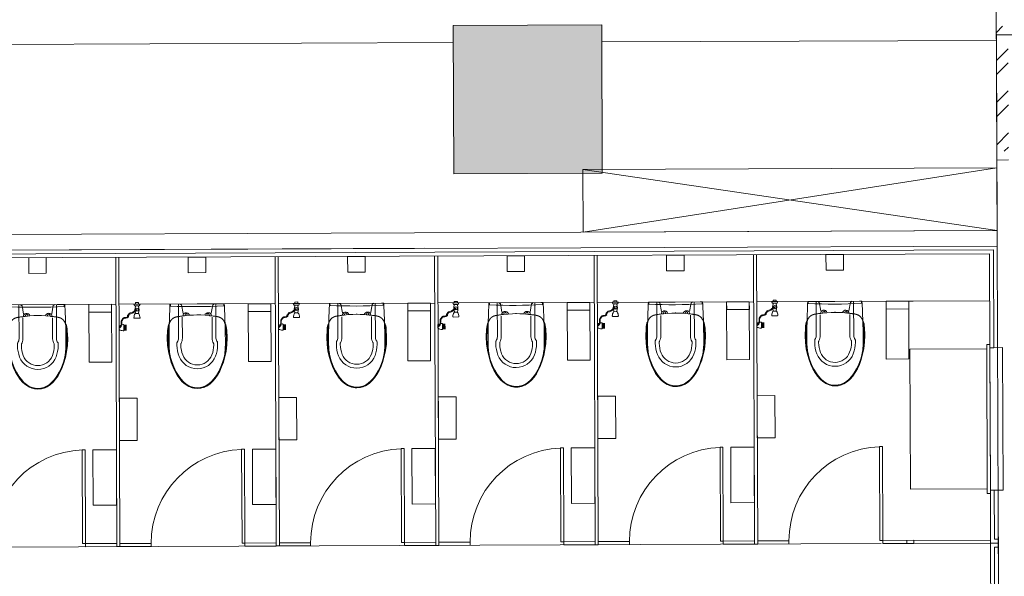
# Model space of a CAD drawing. Header units: millimetres. Extents: x 21148.2 to 21239.2, y 30135 to 30201.8.
# Tile 152 of 189: x 21209.5 to 21215.8, y 30171.6 to 30175.2. Entities that reach past the tile are written whole.
import ezdxf

# ---------------------------------------------------------------- set-up
doc = ezdxf.new("R2010")
doc.units = ezdxf.units.MM
for name, color, linetype, lineweight in [('AR-T1E-20-L1$0$BIAL - T1E - LT - 001 - AR - DWG - 0134 & 138$0$EAST COLUMN-PTB LEVEL 1$0$A-COL-PATT', 7, 'Continuous', 13), ('AR-T1E-20-L1$0$BIAL - T1E - LT - 001 - AR - DWG - 0134 & 138$0$EAST COLUMN-PTB LEVEL 1$0$A-COLS', 7, 'Continuous', 13), ('AR-T1E-20-L1$0$BIAL - T1E - LT - 001 - AR - DWG - 0134 & 138$0$EAST PTB LVL 1 - TOILETS$0$A-FITOUT', 7, 'Continuous', 13), ('AR-T1E-20-L1$0$BIAL - T1E - LT - 001 - AR - DWG - 0134 & 138$0$EAST PTB LVL 1 - TOILETS$0$A-SANITARY', 7, 'Continuous', 13), ('AR-T1E-20-L1$0$BIAL - T1E - LT - 001 - AR - DWG - 0134 & 138$0$EAST PTB LVL 1 - TOILETS$0$A_Wall Finish_Granite Tile', 7, 'Continuous', 13), ('AR-T1E-20-L1$0$BIAL - T1E - LT - 001 - AR - DWG - 0134 & 138$0$EAST PTB LVL 1 - TOILETS$0$BUILDING-PTB LEVEL 1$0$A-WALL', 7, 'Continuous', 13), ('AR-T1E-20-L1$0$BIAL - T1E - LT - 001 - AR - DWG - 0134 & 138$0$EAST PTB LVL 1 - TOILETS$0$BUILDING-PTB LEVEL 1$0$A-WALL-PATT', 7, 'Continuous', 13), ('AR-T1E-20-L1$0$BIAL - T1E - LT - 001 - AR - DWG - 0134 & 138$0$EAST PTB LVL 1 - TOILETS$0$TOILET-PTB LEVEL 0$0$A-SANITARY', 7, 'Continuous', 13), ('AR-T1E-20-L1$0$BIAL - T1E - LT - 001 - AR - DWG - 0134 & 138$0$EAST PTB LVL 1 - TOILETS$0$TOILET-PTB LEVEL 2$0$A-FLOR-PFIX', 7, 'Continuous', 13), ('AR-T1E-20-L1$0$BIAL - T1E - LT - 001 - AR - DWG - 0134 & 138$0$EAST PTB LVL 1-FLOOR CUT-OUTS$0$A-FLOR-CUTO', 7, 'Continuous', 13)]:
    doc.layers.add(name, color=color, linetype=linetype, lineweight=lineweight)

# ---------------------------------------------------------------- blocks, each defined once
blk = doc.blocks.new('AR-T1E-20-L1$0$BIAL - T1E - LT - 001 - AR - DWG - 0134 & 138$0$EAST PTB LVL 1 - TOILETS$0$IE0002W30$0$A-TOIL-HEALTH-FAUCET-W2-11')
for p, q in [((-133.3, 70.1), (-166.7, 70.1)), ((-165.3, 70.1), (-165.3, 52.8)), ((-139.4, 100.1), (-160.6, 100.1)), ((-160.1, 70.1), (-160.1, 52.8)), ((-155.4, 70.1), (-155.4, 52.8)), ((-150, 70.1), (-150, 52.8)), ((-144.6, 70.1), (-144.6, 52.8)), ((-139.9, 70.1), (-139.9, 52.8)), ((-134.7, 70.1), (-134.7, 52.8)), ((-90, 1.8), (-90, -31.6)), ((0, 5.1), (-10, 0.1)), ((-60, -4.3), (-60, -25.5)), ((-36.7, -15.8), (-33.4, -13.6)), ((0, -34.9), (-10, -29.9))]:
    blk.add_line(p, q)
for points in [[(-10, -29.9), (-10, 0.1)], [(0, 5.1), (0, -34.9)]]:
    blk.add_lwpolyline(points)
blk.add_lwpolyline([(10, -4.9), (10, -24.9), (0, -24.9), (0, -4.9)], close=True)
blk.add_circle((-35, -14.9), 10)
for centre, radius, start, end in [((-109.3, 68.9), 60.6, 149.50967, 175.68173), ((-166.7, 73.1), 3, 173.4338, 270), ((-160.6, 99.1), 1, 90, 149.50967), ((-139.4, 99.1), 1, 30.49033, 90), ((-190.7, 68.9), 60.6, 4.31827, 30.49033), ((-133.3, 73.1), 3, 270, 6.56618), ((-87, 1.8), 3, 83.43382, 180), ((-91.2, -55.6), 60.6, 59.50967, 85.68173), ((-87, -31.6), 3, 180, 276.5662), ((-91.2, 25.8), 60.6, 274.31827, 300.49033), ((-61, -4.3), 1, 0, 59.50967), ((-61, -25.5), 1, 300.49033, 0), ((-35, -56.5), 55.1, 63.00853, 116.99147), ((-35, 26.7), 55.1, 243.00853, 296.99147)]:
    blk.add_arc(centre, radius, start, end)
for points, knots in [([(-36.7, -15.8), (-39.1, -12.2), (-41.6, -8.5), (-45.3, -3), (-46.6, -1.1), (-49.2, 2.7), (-50.5, 4.5), (-52.8, 7.5), (-53.7, 8.6), (-56.5, 11.8), (-58.5, 13.8), (-62.6, 32.6), (-64.8, 34.5), (-68.7, 35.5), (-70.5, 36.5), (-77.1, 45.4), (-81.4, 32.4), (-84.9, 45.7), (-85.4, 47), (-86.9, 50.8), (-87.6, 53.5), (-88.3, 57.2), (-88.4, 58), (-88.6, 59.8), (-88.7, 60.6), (-89, 63.2), (-89.1, 64.8), (-89.7, 67.5), (-90, 68.6), (-90.7, 70), (-91, 70.4), (-91.5, 71.2), (-91.8, 71.5), (-92.3, 72), (-92.7, 72.3), (-94, 73.3), (-95.1, 74), (-96.9, 75), (-97.5, 75.3), (-98.6, 76), (-99.1, 76.3), (-100, 76.9), (-100.4, 77.3), (-101.7, 78.3), (-102.5, 78.9), (-104, 80), (-104.6, 80.5), (-105.8, 81.2), (-106.4, 81.5), (-107.3, 81.8), (-107.6, 81.9), (-108.3, 82.1), (-108.6, 82.2), (-109.7, 82.3), (-110.5, 82.4), (-112, 82.4), (-112.7, 82.4), (-114.1, 82.4), (-114.8, 82.4), (-116.9, 82.4), (-118.4, 82.4), (-122.7, 82.4), (-125.6, 82.5), (-131.1, 83), (-133.7, 83.4), (-138.5, 84.9), (-140.8, 85.9), (-143.6, 87.9), (-144.3, 88.4), (-145.6, 89.7), (-146.3, 90.4), (-148.1, 92.5), (-149.2, 94), (-151.2, 96.9), (-152, 98.2), (-152.8, 99.5)], [0, 0, 0, 0, 13.253278, 13.253278, 20.102768, 20.102768, 26.952258, 26.952258, 31.275522, 31.275522, 39.922051, 39.922051, 48.56858, 48.56858, 55.919149, 55.919149, 76.45363, 76.45363, 80.394607, 80.394607, 88.276561, 88.276561, 90.661643, 90.661643, 93.046725, 93.046725, 97.74387, 97.74387, 101.441795, 101.441795, 103.371426, 103.371426, 104.833713, 104.833713, 106.296001, 106.296001, 110.342799, 110.342799, 112.266577, 112.266577, 113.805949, 113.805949, 115.345321, 115.345321, 118.424064, 118.424064, 120.842804, 120.842804, 123.053187, 123.053187, 124.266702, 124.266702, 125.480216, 125.480216, 127.907246, 127.907246, 129.922134, 129.922134, 131.937022, 131.937022, 135.966798, 135.966798, 144.026351, 144.026351, 151.5411, 151.5411, 159.055849, 159.055849, 161.811381, 161.811381, 164.566913, 164.566913, 170.077978, 170.077978, 174.531259, 174.531259, 174.531259, 174.531259]), ([(-33.3, -13.6), (-35.8, -9.9), (-38.3, -6.2), (-42, -0.7), (-43.3, 1.2), (-45.9, 5), (-47.3, 6.8), (-49.6, 9.8), (-50.5, 11), (-53.4, 14.3), (-55.4, 31.3), (-59.7, 35.3), (-61.9, 37.2), (-65.8, 38.9), (-68.9, 42.5), (-73.9, 49.1), (-78, 40.3), (-81.4, 47.6), (-81.9, 48.9), (-83.4, 52.7), (-84.1, 55.4), (-84.7, 59), (-84.8, 59.8), (-85, 61.4), (-85.1, 62.2), (-85.3, 64.6), (-85.5, 66.2), (-86.1, 69.1), (-86.5, 70.3), (-87.3, 72), (-87.6, 72.6), (-88.2, 73.5), (-88.5, 73.9), (-89.3, 74.6), (-89.6, 74.9), (-91.1, 76), (-92.3, 76.7), (-94.1, 77.8), (-94.7, 78.1), (-95.7, 78.7), (-96, 78.9), (-96.8, 79.4), (-97.1, 79.7), (-98.2, 80.5), (-98.9, 81), (-100.6, 82.4), (-101.6, 83.1), (-103.1, 84.1), (-103.7, 84.4), (-104.7, 84.8), (-105.2, 84.9), (-106.2, 85.2), (-106.7, 85.3), (-108.3, 85.5), (-109.5, 85.6), (-111.4, 85.6), (-112.2, 85.6), (-113.8, 85.5), (-114.6, 85.5), (-116.9, 85.5), (-118.5, 85.5), (-123.3, 85.6), (-126.4, 85.7), (-132.3, 86.6), (-135.1, 87.4), (-138.5, 89.1), (-139.4, 89.7), (-141.2, 91), (-142.1, 91.8), (-143.7, 93.5), (-144.5, 94.4), (-146.4, 96.9), (-147.5, 98.5), (-148.6, 100.1)], [0, 0, 0, 0, 13.296723, 13.296723, 20.118928, 20.118928, 26.941133, 26.941133, 31.291394, 31.291394, 39.991916, 39.991916, 48.692438, 48.692438, 55.987721, 55.987721, 76.394567, 76.394567, 80.483822, 80.483822, 88.662334, 88.662334, 90.915723, 90.915723, 93.169112, 93.169112, 97.675889, 97.675889, 101.424277, 101.424277, 103.222135, 103.222135, 104.685757, 104.685757, 106.149378, 106.149378, 110.129927, 110.129927, 112.078238, 112.078238, 113.393398, 113.393398, 114.708559, 114.708559, 117.33888, 117.33888, 120.959531, 120.959531, 122.701695, 122.701695, 124.138633, 124.138633, 125.575571, 125.575571, 128.818647, 128.818647, 131.066084, 131.066084, 133.313522, 133.313522, 137.808396, 137.808396, 146.798145, 146.798145, 155.787895, 155.787895, 159.458253, 159.458253, 163.244378, 163.244378, 167.030502, 167.030502, 172.657641, 172.657641, 172.657641, 172.657641])]:
    blk.add_open_spline(points, degree=3, knots=knots)
blk = doc.blocks.new('AR-T1E-20-L1$0$BIAL - T1E - LT - 001 - AR - DWG - 0134 & 138$0$EAST PTB LVL 1 - TOILETS$0$Shelf')
at = {"layer": 'AR-T1E-20-L1$0$BIAL - T1E - LT - 001 - AR - DWG - 0134 & 138$0$EAST PTB LVL 1 - TOILETS$0$A-SANITARY'}
for points in [[(0, -72.5), (0, 72.5), (50, 72.5), (50, -72.5), (0, -72.5)], [(0, 72.5), (370, 72.5), (370, -72.5), (0, -72.5)]]:
    blk.add_lwpolyline(points, dxfattribs=at)
blk = doc.blocks.new('AR-T1E-20-L1$0$BIAL - T1E - LT - 001 - AR - DWG - 0134 & 138$0$EAST PTB LVL 1 - TOILETS$0$WC TOTO Plan')
at = {"layer": 'AR-T1E-20-L1$0$BIAL - T1E - LT - 001 - AR - DWG - 0134 & 138$0$EAST PTB LVL 1 - TOILETS$0$A-SANITARY'}
for p, q in [((156.3, 187.8), (168.2, 189.1)), ((168.5, 189.1), (217, 191.5)), ((217, 191.5), (261.8, 189.5)), ((261.8, 189.5), (302.4, 184.2)), ((0, 170), (0, 173.5)), ((13, 170), (0, 170)), ((0, 158.6), (0, 170)), ((0, -170), (0, 170)), ((80.8, 125.4), (81, 126.4)), ((81, 126.4), (81.2, 127.4)), ((81.2, 127.4), (81.3, 128)), ((81.3, 128), (81.4, 128.5)), ((81.4, 128.5), (81.5, 129.1)), ((81.5, 129.1), (81.6, 129.6)), ((81.6, 129.6), (81.7, 130.2)), ((81.7, 130.2), (81.9, 130.8)), ((81.9, 130.8), (82, 131.5)), ((82, 131.5), (82.1, 132.1)), ((82.1, 132.1), (82.3, 132.8)), ((82.3, 132.8), (82.5, 133.4)), ((82.5, 133.4), (82.6, 134.1)), ((82.6, 134.1), (82.8, 134.8)), ((82.8, 134.8), (83, 135.5)), ((83, 135.5), (83.2, 136.2)), ((83.2, 136.2), (83.4, 136.9)), ((83.4, 136.9), (83.6, 137.7)), ((83.6, 137.7), (83.9, 138.4)), ((83.9, 138.4), (84.1, 139.2)), ((84.1, 139.2), (84.4, 140)), ((84.4, 140), (84.6, 140.7)), ((84.6, 140.7), (84.9, 141.5)), ((84.9, 141.5), (85.2, 142.3)), ((85.2, 142.3), (85.5, 143.2)), ((85.5, 143.2), (85.9, 144)), ((85.9, 144), (86.2, 144.8)), ((86.2, 144.8), (86.6, 145.7)), ((86.6, 145.7), (87, 146.6)), ((87, 146.6), (87.4, 147.5)), ((87.4, 147.5), (87.9, 148.3)), ((87.9, 148.3), (88.3, 149.3)), ((88.3, 149.3), (88.8, 150.2)), ((88.8, 150.2), (89.3, 151.1)), ((89.3, 151.1), (89.9, 152)), ((89.9, 152), (90.5, 153)), ((90.5, 153), (91.1, 153.9)), ((91.1, 153.9), (91.7, 154.8)), ((91.7, 154.8), (92.4, 155.8)), ((92.4, 155.8), (93, 156.7)), ((93, 156.7), (93.8, 157.6)), ((93.8, 157.6), (94.5, 158.6)), ((94.5, 158.6), (95.3, 159.5)), ((95.3, 159.5), (96.1, 160.4)), ((96.1, 160.4), (97, 161.3)), ((97, 161.3), (97.8, 162.2)), ((97.8, 162.2), (98.7, 163.1)), ((98.7, 163.1), (99.7, 164)), ((99.7, 164), (100.6, 164.8)), ((100.6, 164.8), (101.7, 165.7)), ((101.7, 165.7), (102.7, 166.5)), ((102.7, 166.5), (103.8, 167.3)), ((103.8, 167.3), (104.9, 168.1)), ((104.9, 168.1), (106.1, 168.9)), ((106.1, 168.9), (107.4, 169.7)), ((107.4, 169.7), (108.7, 170.5)), ((108.7, 170.5), (110.1, 171.3)), ((110.1, 171.3), (111.6, 172.1)), ((111.6, 172.1), (112.4, 172.6)), ((112.4, 172.6), (124.7, 177.8)), ((121, 176.2), (123.5, 178.3)), ((123.5, 178.3), (133.2, 183.2)), ((124.7, 177.8), (139.6, 181.3)), ((133.2, 183.2), (144.3, 186.1)), ((139.6, 181.3), (155.6, 183.3)), ((144.3, 186.1), (156.3, 187.8)), ((155.6, 183.3), (172.7, 184.8)), ((172.7, 184.8), (190.9, 185.9)), ((190.9, 185.9), (210.5, 186.6)), ((210.5, 186.6), (231.6, 186.6)), ((231.6, 186.6), (254.3, 185.7)), ((247.5, 130), (263.1, 130)), ((254.3, 185.7), (279.1, 183.4)), ((279.1, 183.4), (306, 179.5)), ((302.4, 184.2), (339.2, 176.3)), ((306, 179.5), (335.4, 173.2)), ((335.4, 173.2), (368.2, 163.7)), ((339.2, 176.3), (372.7, 166.5)), ((368.2, 163.7), (401.9, 151.2)), ((372.7, 166.5), (403.2, 155.3)), ((401.9, 151.2), (432, 136.9)), ((403.2, 155.3), (430.8, 142.8)), ((430.8, 142.8), (455.6, 128.8)), ((432, 136.9), (457.2, 121.9)), ((455.6, 128.8), (477.7, 113.3)), ((0, 120), (218.6, 120)), ((0, 110), (5, 103)), ((5, 103), (5, 100)), ((5, 100), (60, 90)), ((72.2, 51.1), (75, 80)), ((75, 80), (75.2, 81.5)), ((75.2, 81.7), (75.3, 82.8)), ((75.3, 82.8), (75.4, 83.9)), ((75.4, 83.9), (75.5, 84.4)), ((75.5, 84.8), (76, 89.1)), ((76, 89.1), (76.8, 95.9)), ((76.8, 95.9), (77.5, 101.5)), ((77.5, 101.5), (78, 105.6)), ((78, 105.6), (78.7, 110.5)), ((78.7, 110.5), (79.1, 113.5)), ((79.1, 113.5), (79.7, 117.9)), ((79.7, 117.7), (80, 120)), ((80, 120), (80.2, 121.4)), ((80.2, 121.4), (80.4, 122.7)), ((80.4, 122.7), (80.5, 123.5)), ((80.5, 123.5), (80.7, 124.4)), ((80.7, 124.4), (80.8, 125.4)), ((85, 95), (218.6, 95)), ((255.4, 105), (263.1, 105)), ((457.2, 121.9), (478.7, 106.1)), ((477.7, 113.3), (496.8, 96.5)), ((478.7, 106.1), (496.9, 89.7)), ((496.8, 96.5), (512.9, 78.6)), ((496.9, 89.7), (511.6, 72.8)), ((511.6, 72.8), (522.6, 55.4)), ((512.9, 78.6), (525.6, 59.5)), ((69, 3), (69, -3)), ((70.1, 0), (70.6, 23.8)), ((70.1, 0), (70.6, -23.8)), ((70.6, 23.8), (72.2, 51.1)), ((522.6, 55.4), (530.3, 37.4)), ((525.6, 59.5), (534.4, 39.4)), ((530.3, 37.4), (534.7, 18.7)), ((534.4, 39.4), (539.1, 19)), ((534.7, 18.7), (536.1, 0)), ((534.7, -18.7), (536.1, 0)), ((539.1, 19), (540.4, 0)), ((539.1, -19), (540.4, 0)), ((70.6, -23.8), (72.2, -51.1)), ((72.2, -51.1), (75, -80)), ((511.6, -72.8), (522.6, -55.4)), ((512.9, -78.6), (525.6, -59.5)), ((522.6, -55.4), (530.3, -37.4)), ((525.6, -59.5), (534.4, -39.4)), ((530.3, -37.4), (534.7, -18.7)), ((534.4, -39.4), (539.1, -19)), ((0, -110), (5, -103)), ((0, -120), (218.6, -120)), ((5, -100), (60, -90)), ((5, -103), (5, -100)), ((75, -80), (75.2, -81.5)), ((75.2, -81.7), (75.3, -82.8)), ((75.3, -82.8), (75.4, -83.9)), ((75.4, -83.9), (75.5, -84.4)), ((75.5, -84.8), (76, -89.1)), ((76, -89.1), (76.8, -95.9)), ((76.8, -95.9), (77.5, -101.5)), ((77.5, -101.5), (78, -105.6)), ((78, -105.6), (78.7, -110.5)), ((78.7, -110.5), (79.1, -113.5)), ((79.1, -113.5), (79.7, -117.9)), ((79.7, -117.7), (80, -120)), ((80, -120), (80.2, -121.4)), ((80.2, -121.4), (80.4, -122.7)), ((80.4, -122.7), (80.5, -123.5)), ((80.5, -123.5), (80.7, -124.4)), ((80.7, -124.4), (80.8, -125.4)), ((80.8, -125.4), (81, -126.4)), ((85, -95), (218.6, -95)), ((255.4, -105), (263.1, -105)), ((432, -136.9), (457.2, -121.9)), ((455.6, -128.8), (477.7, -113.3)), ((457.2, -121.9), (478.7, -106.1)), ((477.7, -113.3), (496.8, -96.5)), ((478.7, -106.1), (496.9, -89.7)), ((496.8, -96.5), (512.9, -78.6)), ((496.9, -89.7), (511.6, -72.8)), ((13, -170), (0, -170)), ((0, -170), (0, -173.5)), ((81, -126.4), (81.2, -127.4)), ((81.2, -127.4), (81.3, -128)), ((81.3, -128), (81.4, -128.5)), ((81.4, -128.5), (81.5, -129.1)), ((81.5, -129.1), (81.6, -129.6)), ((81.6, -129.6), (81.7, -130.2)), ((81.7, -130.2), (81.9, -130.8)), ((81.9, -130.8), (82, -131.5)), ((82, -131.5), (82.1, -132.1)), ((82.1, -132.1), (82.3, -132.8)), ((82.3, -132.8), (82.5, -133.4)), ((82.5, -133.4), (82.6, -134.1)), ((82.6, -134.1), (82.8, -134.8)), ((82.8, -134.8), (83, -135.5)), ((83, -135.5), (83.2, -136.2)), ((83.2, -136.2), (83.4, -136.9)), ((83.4, -136.9), (83.6, -137.7)), ((83.6, -137.7), (83.9, -138.4)), ((83.9, -138.4), (84.1, -139.2)), ((84.1, -139.2), (84.4, -140)), ((84.4, -140), (84.6, -140.7)), ((84.6, -140.7), (84.9, -141.5)), ((84.9, -141.5), (85.2, -142.3)), ((85.2, -142.3), (85.5, -143.2)), ((85.5, -143.2), (85.9, -144)), ((85.9, -144), (86.2, -144.8)), ((86.2, -144.8), (86.6, -145.7)), ((86.6, -145.7), (87, -146.6)), ((87, -146.6), (87.4, -147.5)), ((87.4, -147.5), (87.9, -148.3)), ((87.9, -148.3), (88.3, -149.3)), ((88.3, -149.3), (88.8, -150.2)), ((88.8, -150.2), (89.3, -151.1)), ((89.3, -151.1), (89.9, -152)), ((89.9, -152), (90.5, -153)), ((90.5, -153), (91.1, -153.9)), ((91.1, -153.9), (91.7, -154.8)), ((91.7, -154.8), (92.4, -155.8)), ((92.4, -155.8), (93, -156.7)), ((93, -156.7), (93.8, -157.6)), ((93.8, -157.6), (94.5, -158.6)), ((94.5, -158.6), (95.3, -159.5)), ((95.3, -159.5), (96.1, -160.4)), ((96.1, -160.4), (97, -161.3)), ((97, -161.3), (97.8, -162.2)), ((97.8, -162.2), (98.7, -163.1)), ((98.7, -163.1), (99.7, -164)), ((99.7, -164), (100.6, -164.8)), ((100.6, -164.8), (101.7, -165.7)), ((101.7, -165.7), (102.7, -166.5)), ((102.7, -166.5), (103.8, -167.3)), ((103.8, -167.3), (104.9, -168.1)), ((104.9, -168.1), (106.1, -168.9)), ((106.1, -168.9), (107.4, -169.7)), ((107.4, -169.7), (108.7, -170.5)), ((108.7, -170.5), (110.1, -171.3)), ((110.1, -171.3), (111.6, -172.1)), ((111.6, -172.1), (112.4, -172.6)), ((112.4, -172.6), (124.7, -177.8)), ((121, -176.2), (123.5, -178.3)), ((123.5, -178.3), (133.2, -183.2)), ((124.7, -177.8), (139.6, -181.3)), ((133.2, -183.2), (144.3, -186.1)), ((139.6, -181.3), (155.6, -183.3)), ((144.3, -186.1), (156.3, -187.8)), ((155.6, -183.3), (172.7, -184.8)), ((156.3, -187.8), (168.2, -189.1)), ((172.7, -184.8), (190.9, -185.9)), ((190.9, -185.9), (210.5, -186.6)), ((210.5, -186.6), (231.6, -186.6)), ((231.6, -186.6), (254.3, -185.7)), ((247.5, -130), (263.1, -130)), ((254.3, -185.7), (279.1, -183.4)), ((261.8, -189.5), (302.4, -184.2)), ((279.1, -183.4), (306, -179.5)), ((302.4, -184.2), (339.2, -176.3)), ((306, -179.5), (335.4, -173.2)), ((335.4, -173.2), (368.2, -163.7)), ((339.2, -176.3), (372.7, -166.5)), ((368.2, -163.7), (401.9, -151.2)), ((372.7, -166.5), (403.2, -155.3)), ((401.9, -151.2), (432, -136.9)), ((403.2, -155.3), (430.8, -142.8)), ((430.8, -142.8), (455.6, -128.8)), ((168.5, -189.1), (217, -191.5)), ((217, -191.5), (261.8, -189.5))]:
    blk.add_line(p, q, dxfattribs=at)
for points in [[(124.4, 178.3), (83, 177.2), (41.5, 175.6), (0, 173.5)], [(13, -170), (18.6, -56.7), (18.6, 56.7), (13, 170)], [(252.8, 180), (210, 180), (167.2, 179.4), (124.4, 178.3)], [(218.5, 120), (227.5, 120), (236.2, 123), (243.2, 128.5)], [(247.9, 130), (246.1, 130), (244.4, 129.4), (243, 128.3)], [(342.5, 171.9), (312.9, 177.3), (282.9, 180), (252.8, 180)], [(334.9, 116.7), (312, 125.5), (287.6, 130), (263.1, 130)], [(507.5, 82.2), (463.5, 129), (405.7, 160.4), (342.5, 171.9)], [(76.3, 91.8), (64.9, 91.1), (56, 81.7), (56, 70.2)], [(56, 70.2), (56, 60.4), (62.6, 51.8), (72.1, 49.3)], [(218.5, 95), (230.1, 95), (241.4, 98.1), (251.4, 103.9)], [(255.4, 105), (254, 105), (252.6, 104.6), (251.4, 103.9)], [(325.9, 93.3), (305.8, 101), (284.6, 105), (263.1, 105)], [(390, 0), (390, 41.4), (364.5, 78.5), (325.9, 93.3)], [(415, 0), (415, 51.7), (383.1, 98.1), (334.9, 116.7)], [(540, 0), (540, 30.5), (528.4, 59.9), (507.5, 82.2)], [(325.9, -93.3), (364.5, -78.5), (390, -41.4), (390, 0)], [(334.9, -116.7), (383.1, -98.1), (415, -51.7), (415, 0)], [(507.5, -82.2), (528.4, -59.9), (540, -30.5), (540, 0)], [(251.4, -103.9), (241.4, -98.1), (230.1, -95), (218.5, -95)], [(243.2, -128.5), (236.2, -123), (227.5, -120), (218.5, -120)], [(251.4, -103.9), (252.6, -104.6), (254, -105), (255.4, -105)], [(263.1, -105), (284.6, -105), (305.8, -101), (325.9, -93.3)], [(263.1, -130), (287.6, -130), (312, -125.5), (334.9, -116.7)], [(342.5, -171.9), (405.7, -160.4), (463.5, -129), (507.5, -82.2)], [(0, -173.5), (41.5, -175.6), (83, -177.2), (124.4, -178.3)], [(124.4, -178.3), (167.2, -179.4), (210, -180), (252.8, -180)], [(243, -128.3), (244.4, -129.4), (246.1, -130), (247.9, -130)], [(253, -180), (283, -180), (313, -177.3), (342.5, -171.9)]]:
    blk.add_open_spline(points, degree=3, dxfattribs=at)
for points in [[(74.6, 74.9), (72, 78), (67.4, 78.4), (64.3, 75.8), (62.7, 74.4), (61.7, 72.4), (61.7, 70.2)], [(61.7, 70.2), (61.7, 66.2), (65, 63), (69, 63), (70.7, 63), (72.3, 63.5), (73.5, 64.6)], [(72.1, -49.3), (60.6, -52.3), (53.7, -64.1), (56.6, -75.6), (59, -84.7), (66.9, -91.3), (76.3, -91.8)], [(73.5, -64.6), (70.4, -62), (65.8, -62.6), (63.3, -65.7), (62.3, -67), (61.7, -68.6), (61.7, -70.2)], [(61.7, -70.2), (61.7, -74.3), (65, -77.5), (69, -77.5), (71.1, -77.5), (73.2, -76.6), (74.6, -74.9)]]:
    blk.add_open_spline(points, degree=3, knots=[0, 0, 0, 0, 1, 1, 1, 2, 2, 2, 2], dxfattribs=at)
blk = doc.blocks.new('AR-T1E-20-L1$0$BIAL - T1E - LT - 001 - AR - DWG - 0134 & 138$0$EAST PTB LVL 1 - TOILETS$0$WC Men Plan')
at = {"layer": 'AR-T1E-20-L1$0$BIAL - T1E - LT - 001 - AR - DWG - 0134 & 138$0$EAST PTB LVL 1 - TOILETS$0$A-SANITARY'}
for p, q in [((1641.4, 42.8), (1660, 42.8)), ((1641.4, -557.2), (1641.4, 42.8)), ((1660, -557.2), (1660, 42.8)), ((2241.4, 43.5), (2241.4, 62.8)), ((1660, -557.2), (1641.4, -557.2)), ((1441.4, -1487.2), (2441.4, -1487.2))]:
    blk.add_line(p, q, dxfattribs=at)
for points in [[(1641.4, 62.8), (1441.4, 62.8), (1441.4, 42.8), (1641.4, 42.8)], [(2241.4, 62.8), (2441.4, 62.8), (2441.4, 42.8), (2241.4, 42.8)], [(1441.4, -557.2), (1591.4, -557.2), (1591.4, -202.2), (1441.4, -202.2)]]:
    blk.add_lwpolyline(points, close=True, dxfattribs=at)
for points in [[(2441.4, -616.2), (2327.4, -616.2), (2327.4, -886.2), (2441.4, -886.2), (2441.4, -616.2)], [(1997.3, -1687.3), (1885.3, -1687.3), (1885.3, -1787.3), (1997.3, -1787.3), (1997.3, -1687.3)]]:
    blk.add_lwpolyline(points, dxfattribs=at)
blk.add_arc((1641.4, 43.5), 600, 271.77372, 0, dxfattribs=at)
for name, p, rotation in [('AR-T1E-20-L1$0$BIAL - T1E - LT - 001 - AR - DWG - 0134 & 138$0$EAST PTB LVL 1 - TOILETS$0$WC TOTO Plan', (1941.4, -1487.2), 90), ('AR-T1E-20-L1$0$BIAL - T1E - LT - 001 - AR - DWG - 0134 & 138$0$EAST PTB LVL 1 - TOILETS$0$Shelf', (1541.4, -1487.2), 90), ('AR-T1E-20-L1$0$BIAL - T1E - LT - 001 - AR - DWG - 0134 & 138$0$EAST PTB LVL 1 - TOILETS$0$IE0002W30$0$A-TOIL-HEALTH-FAUCET-W2-11', (2341.4, -1487.2), 270.0000136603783)]:
    blk.add_blockref(name, p, dxfattribs=dict(at, rotation=rotation))
blk = doc.blocks.new('AR-T1E-20-L1$0$BIAL - T1E - LT - 001 - AR - DWG - 0134 & 138$0$EAST PTB LVL 1 - TOILETS$0$TOILET-PTB LEVEL 0$0$A$C13C759FC')
blk.add_lwpolyline([(-455.7, -82), (455.7, -82), (455.7, 0), (-455.7, 0)], close=True)
for points in [[(-476.5, -102), (-476.5, -82), (476.5, -82), (476.5, -102), (-476.5, -102), (-476.5, -82)], [(-447.5, -102), (-447.5, -593), (447.5, -593), (447.5, -102)]]:
    blk.add_lwpolyline(points)

msp = doc.modelspace()

# ---------------------------------------------------------------- hatches: boundary and pattern name
at = {"true_color": 0xfeeab9}
h = msp.add_hatch(dxfattribs=at)
h.set_pattern_fill('ANSI32', color=254, scale=0.023, angle=90)
h.set_pattern_definition([(135, (21151.4033, 30177.6676), (-0.1549094, -0.1549094), []), (135, (21151.4033, 30177.77087), (-0.1549094, -0.1549094), [])])
h.paths.add_polyline_path([(21201.0167, 30182.0175), (21213.6718, 30182.0273), (21213.6718, 30185.1692), (21211.7485, 30185.1692), (21211.7485, 30187.8235), (21177.9903, 30187.5155, 0.591749), (21171.9682, 30178.3901), (21184.14, 30178.4397), (21184.3256, 30178.4294), (21184.3393, 30175.035), (21197.9245, 30175.0886), (21197.9145, 30177.5886), (21201.0345, 30177.6011)])
at = {"layer": 'AR-T1E-20-L1$0$BIAL - T1E - LT - 001 - AR - DWG - 0134 & 138$0$EAST COLUMN-PTB LEVEL 1$0$A-COL-PATT'}
msp.add_hatch(color=256, dxfattribs=at).paths.add_polyline_path([(21212.3261, 30174.1985), (21213.2761, 30174.2023), (21213.2723, 30175.1523), (21212.3223, 30175.1484), (21212.3259, 30174.2419)], flags=0)
at = {"layer": 'AR-T1E-20-L1$0$BIAL - T1E - LT - 001 - AR - DWG - 0134 & 138$0$EAST PTB LVL 1 - TOILETS$0$BUILDING-PTB LEVEL 1$0$A-WALL-PATT'}
h = msp.add_hatch(dxfattribs=at)
h.set_pattern_fill('ANSI32', color=256, scale=0.02, angle=0.22991, style=0)
h.set_pattern_definition([(45.229905, (20923.60684, 30209.57095), (-0.13524327, 0.13416225), []), (45.229905, (20923.69665, 30209.5713), (-0.13524327, 0.13416225), [])])
h.paths.add_polyline_path([(21215.8723, 30175.1434), (21215.7973, 30175.1431), (21215.8006, 30174.3431), (21215.8755, 30174.3434)])

# ---------------------------------------------------------------- linework, layer by layer
at = {"layer": 'AR-T1E-20-L1$0$BIAL - T1E - LT - 001 - AR - DWG - 0134 & 138$0$EAST COLUMN-PTB LEVEL 1$0$A-COLS'}
for p, q in [((21213.2723, 30175.1523), (21212.3223, 30175.1484)), ((21212.3223, 30175.1484), (21212.3261, 30174.1985)), ((21213.2761, 30174.2023), (21213.2723, 30175.1523)), ((21212.3261, 30174.1985), (21213.2761, 30174.2023))]:
    msp.add_line(p, q, dxfattribs=at)
at = {"layer": 'AR-T1E-20-L1$0$BIAL - T1E - LT - 001 - AR - DWG - 0134 & 138$0$EAST PTB LVL 1 - TOILETS$0$A-FITOUT'}
for points in [[(21210.1625, 30173.6648), (21210.1699, 30171.8148), (21210.1899, 30171.8149), (21210.1825, 30173.6649)], [(21211.1827, 30173.6689), (21211.1902, 30171.8189), (21211.2102, 30171.819), (21211.2027, 30173.669)], [(21212.203, 30173.673), (21212.2104, 30171.823), (21212.2304, 30171.8231), (21212.223, 30173.673)], [(21213.223, 30173.6771), (21213.2304, 30171.8271), (21213.2504, 30171.8271), (21213.243, 30173.6771)], [(21214.263, 30173.6812), (21214.2704, 30171.8312), (21214.2504, 30171.8312), (21214.243, 30173.6812)]]:
    msp.add_lwpolyline(points, dxfattribs=at)
at = {"layer": 'AR-T1E-20-L1$0$BIAL - T1E - LT - 001 - AR - DWG - 0134 & 138$0$EAST PTB LVL 1 - TOILETS$0$A-SANITARY'}
for p, q in [((21215.8758, 30174.2877), (21215.8008, 30174.2874)), ((21215.2642, 30173.3852), (21214.2642, 30173.3812)), ((21215.0493, 30172.4544), (21215.0679, 30172.4544)), ((21215.0493, 30172.4544), (21215.0517, 30171.8544)), ((21215.0679, 30172.4544), (21215.0703, 30171.8544)), ((21207.4604, 30171.8039), (21215.0604, 30171.8344)), ((21214.4703, 30171.8513), (21214.4704, 30171.832)), ((21215.0703, 30171.8544), (21215.0517, 30171.8544))]:
    msp.add_line(p, q, dxfattribs=at)
for points in [[(21214.7075, 30173.583), (21214.8195, 30173.5835), (21214.8191, 30173.6835), (21214.7071, 30173.683), (21214.7075, 30173.583)], [(21214.2677, 30172.5102), (21214.3817, 30172.5107), (21214.3806, 30172.7807), (21214.2666, 30172.7802), (21214.2677, 30172.5102)]]:
    msp.add_lwpolyline(points, dxfattribs=at)
for points in [[(21214.4704, 30171.832), (21214.2704, 30171.8312), (21214.2703, 30171.8512), (21214.4703, 30171.852)], [(21215.0704, 30171.8344), (21215.2704, 30171.8353), (21215.2703, 30171.8553), (21215.0703, 30171.8544)]]:
    msp.add_lwpolyline(points, close=True, dxfattribs=at)
msp.add_arc((21215.0703, 30171.8537), 0.6, 92.00363, 180.22991, dxfattribs=at)
at = {"layer": 'AR-T1E-20-L1$0$BIAL - T1E - LT - 001 - AR - DWG - 0134 & 138$0$EAST PTB LVL 1 - TOILETS$0$A_Wall Finish_Granite Tile'}
msp.add_line((21215.7606, 30171.8372), (21215.8106, 30171.8374), dxfattribs=at)
msp.add_line((21215.7606, 30171.8372), (21215.8106, 30171.8374), dxfattribs=at)
for points in [[(21215.7806, 30173.0873), (21215.7781, 30173.7123), (21207.0966, 30173.6775), (21207.1048, 30171.6475), (21206.9048, 30171.6467), (21206.9047, 30171.6767)], [(21215.7532, 30173.6872), (21207.1217, 30173.6526), (21207.1299, 30171.6276), (21206.8799, 30171.6266)], [(21215.7556, 30173.0872), (21215.7532, 30173.6872)], [(21215.7556, 30173.0872), (21215.7806, 30173.0873)], [(21215.7606, 30171.8372), (21215.7592, 30172.1758)], [(21215.8105, 30171.8624), (21215.7855, 30171.8623), (21215.7842, 30172.1759)], [(21215.7606, 30171.8372), (21215.7708, 30169.2872), (21215.8208, 30169.2874)], [(21215.8107, 30171.8124), (21215.7857, 30171.8123), (21215.7922, 30170.1873)]]:
    msp.add_lwpolyline(points, dxfattribs=at)
at = {"layer": 'AR-T1E-20-L1$0$BIAL - T1E - LT - 001 - AR - DWG - 0134 & 138$0$EAST PTB LVL 1 - TOILETS$0$BUILDING-PTB LEVEL 1$0$A-WALL'}
for p, q in [((21215.7841, 30178.4529), (21215.803, 30173.7374)), ((21215.7984, 30174.8681), (21215.7894, 30177.1179)), ((21215.9976, 30175.0882), (21215.7976, 30175.0874)), ((21215.8006, 30174.3431), (21215.7976, 30175.0874)), ((21212.3227, 30175.0385), (21206.8663, 30175.0166)), ((21215.7977, 30175.0524), (21213.2727, 30175.0423)), ((21215.8001, 30174.4624), (21215.8026, 30173.8374)), ((21207.0711, 30173.8024), (21215.8026, 30173.8374)), ((21207.0715, 30173.7024), (21215.803, 30173.7374)), ((21212.137, 30173.7227), (21207.0915, 30173.7025)), ((21215.8305, 30166.8875), (21215.803, 30173.7374)), ((21215.8098, 30172.0374), (21215.8111, 30171.7219))]:
    msp.add_line(p, q, dxfattribs=at)
at = {"layer": 'AR-T1E-20-L1$0$BIAL - T1E - LT - 001 - AR - DWG - 0134 & 138$0$EAST PTB LVL 1 - TOILETS$0$TOILET-PTB LEVEL 2$0$A-FLOR-PFIX'}
msp.add_line((21215.2187, 30173.3851), (21215.7544, 30173.3872), dxfattribs=at)
msp.add_lwpolyline([(21215.7605, 30171.8572), (21215.2245, 30171.8551), (21215.2246, 30171.8351), (21215.7606, 30171.8372)], close=True, dxfattribs=at)
at = {"layer": 'AR-T1E-20-L1$0$BIAL - T1E - LT - 001 - AR - DWG - 0134 & 138$0$EAST PTB LVL 1-FLOOR CUT-OUTS$0$A-FLOR-CUTO', "ltscale": 0.2}
for p, q in [((21215.8026, 30173.8374), (21213.151, 30174.2268)), ((21213.1526, 30173.8268), (21215.801, 30174.2374))]:
    msp.add_line(p, q, dxfattribs=at)
at = {"layer": 'AR-T1E-20-L1$0$BIAL - T1E - LT - 001 - AR - DWG - 0134 & 138$0$EAST PTB LVL 1-FLOOR CUT-OUTS$0$A-FLOR-CUTO'}
msp.add_lwpolyline([(21213.151, 30174.2268), (21215.801, 30174.2374), (21215.8026, 30173.8374), (21213.1526, 30173.8268)], close=True, dxfattribs=at)

# ---------------------------------------------------------------- block references
at = {"layer": 'AR-T1E-20-L1$0$BIAL - T1E - LT - 001 - AR - DWG - 0134 & 138$0$EAST PTB LVL 1 - TOILETS$0$A-SANITARY'}
for name, p, xscale, yscale, zscale, rotation in [('AR-T1E-20-L1$0$BIAL - T1E - LT - 001 - AR - DWG - 0134 & 138$0$EAST PTB LVL 1 - TOILETS$0$WC Men Plan', (21211.6106, 30171.8833), 0.001, 0.001, 0.001, 180.2299050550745), ('AR-T1E-20-L1$0$BIAL - T1E - LT - 001 - AR - DWG - 0134 & 138$0$EAST PTB LVL 1 - TOILETS$0$WC Men Plan', (21212.6308, 30171.8874), 0.001, 0.001, 0.001, 180.2299050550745), ('AR-T1E-20-L1$0$BIAL - T1E - LT - 001 - AR - DWG - 0134 & 138$0$EAST PTB LVL 1 - TOILETS$0$WC Men Plan', (21213.6511, 30171.8915), 0.001, 0.001, 0.001, 180.2299050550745), ('AR-T1E-20-L1$0$BIAL - T1E - LT - 001 - AR - DWG - 0134 & 138$0$EAST PTB LVL 1 - TOILETS$0$WC Men Plan', (21214.6713, 30171.8956), 0.001, 0.001, 0.001, 180.2299050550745), ('AR-T1E-20-L1$0$BIAL - T1E - LT - 001 - AR - DWG - 0134 & 138$0$EAST PTB LVL 1 - TOILETS$0$WC Men Plan', (21215.6916, 30171.8997), 0.001, 0.001, 0.001, 180.2299050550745), ('AR-T1E-20-L1$0$BIAL - T1E - LT - 001 - AR - DWG - 0134 & 138$0$EAST PTB LVL 1 - TOILETS$0$IE0002W30$0$A-TOIL-HEALTH-FAUCET-W2-11', (21214.3643, 30173.3816), 0.0009999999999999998, 0.0009999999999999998, 0.0009999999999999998, 90.22991871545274), ('AR-T1E-20-L1$0$BIAL - T1E - LT - 001 - AR - DWG - 0134 & 138$0$EAST PTB LVL 1 - TOILETS$0$WC TOTO Plan', (21214.7642, 30173.3832), 0.001, 0.001, 0.001, 270.2299050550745), ('AR-T1E-20-L1$0$BIAL - T1E - LT - 001 - AR - DWG - 0134 & 138$0$EAST PTB LVL 1 - TOILETS$0$Shelf', (21215.1642, 30173.3848), 0.001, 0.001, 0.001, 270.2299050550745)]:
    msp.add_blockref(name, p, dxfattribs=dict(at, xscale=xscale, yscale=yscale, zscale=zscale, rotation=rotation))
at = {"layer": 'AR-T1E-20-L1$0$BIAL - T1E - LT - 001 - AR - DWG - 0134 & 138$0$EAST PTB LVL 1 - TOILETS$0$TOILET-PTB LEVEL 0$0$A-SANITARY', "xscale": 0.001, "yscale": 0.001, "zscale": 0.001, "rotation": 270.2299050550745}
msp.add_blockref('AR-T1E-20-L1$0$BIAL - T1E - LT - 001 - AR - DWG - 0134 & 138$0$EAST PTB LVL 1 - TOILETS$0$TOILET-PTB LEVEL 0$0$A$C13C759FC', (21215.8394, 30172.6318), dxfattribs=at)

doc.saveas('drawing.dxf')
